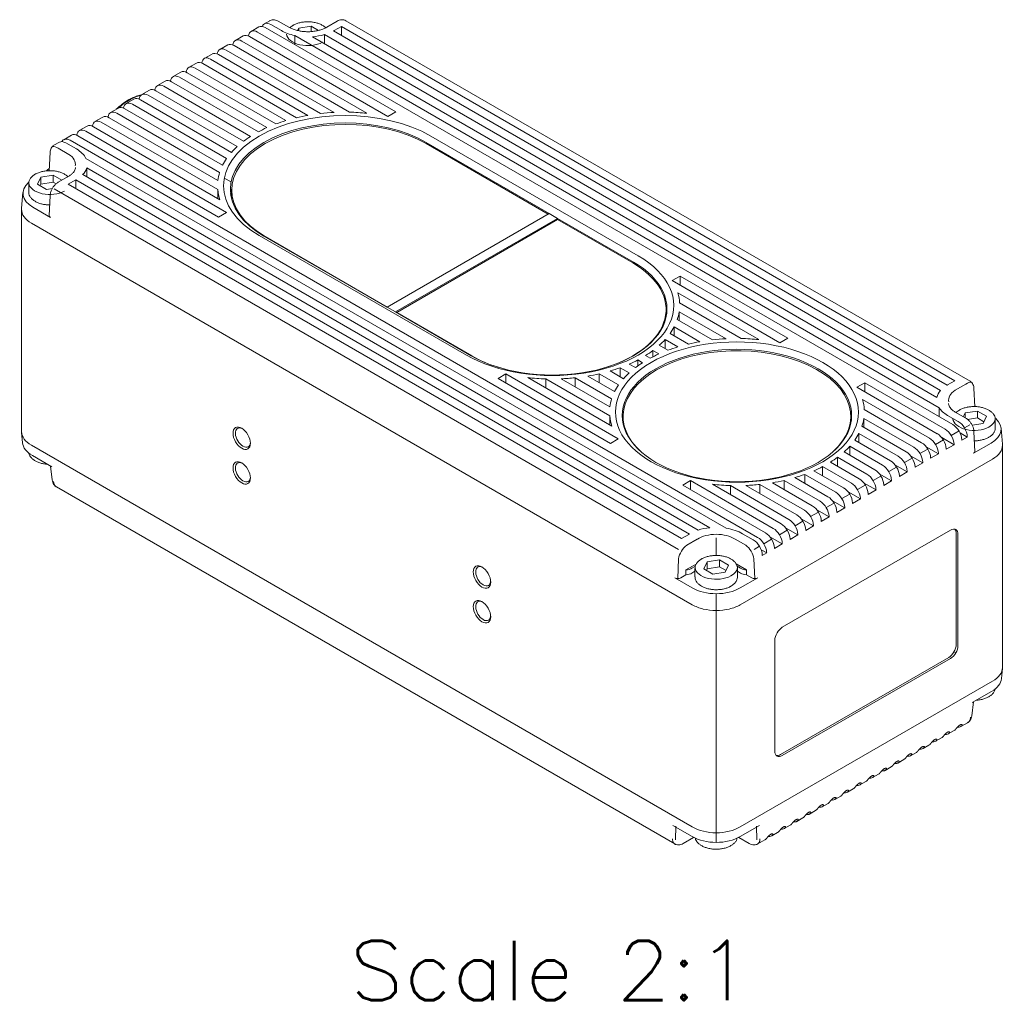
# Model space of a CAD drawing. Header units: millimetres. Extents: x 0 to 420, y 0 to 297.
# Tile 41 of 44: x 303 to 361, y 197 to 255. Entities that reach past the tile are written whole.
import ezdxf

# ---------------------------------------------------------------- set-up
doc = ezdxf.new("R2010")
doc.units = ezdxf.units.MM
doc.layers.add('1', color=7, linetype='Continuous', true_color=0xffffff)
doc.layers.add('171', color=7, linetype='Continuous', true_color=0xffffff)
doc.styles.add('chinesef_fs', font='simplex.shx', dxfattribs={"bigfont": 'gbcbig.shx'})

msp = doc.modelspace()

# ---------------------------------------------------------------- linework, layer by layer
at = {"layer": '1', "color": 250, "linetype": 'Continuous', "lineweight": 18}
for p, q in [((317.373, 254.756), (317.055, 254.572)), ((317.43, 254.535), (318.057, 254.173)), ((318.5, 254.369), (317.873, 254.731)), ((319.806, 254.428), (319.082, 254.316)), ((319.806, 254.428), (319.806, 254.116)), ((320.235, 254.181), (319.806, 254.428)), ((321.351, 254.731), (320.725, 254.369)), ((358.595, 233.541), (321.851, 254.756)), ((315.816, 253.857), (315.357, 253.591)), ((316.735, 254.387), (316.276, 254.122)), ((316.651, 254.085), (324.791, 249.385)), ((357.582, 230.984), (317.11, 254.35)), ((318.841, 253.351), (318.841, 253.882)), ((318.841, 253.882), (356.771, 231.983)), ((319.082, 254.316), (319.016, 254.175)), ((319.082, 254.316), (319.082, 254.162)), ((320.59, 253.403), (320.59, 253.934)), ((320.59, 253.934), (356.861, 232.993)), ((321.13, 254.152), (357.239, 233.305)), ((321.168, 254.173), (321.59, 254.417)), ((321.59, 253.887), (321.59, 254.417)), ((321.59, 254.417), (357.698, 233.57)), ((314.897, 253.326), (314.437, 253.061)), ((315.272, 253.289), (322.058, 249.371)), ((315.732, 253.554), (323.083, 249.31)), ((316.191, 253.82), (324.331, 249.12)), ((356.648, 232.585), (319.883, 253.811)), ((313.978, 252.795), (313.518, 252.53)), ((314.353, 252.758), (320.357, 249.292)), ((314.812, 253.024), (321.162, 249.357)), ((313.058, 252.265), (312.599, 251.999)), ((313.433, 252.227), (318.944, 249.046)), ((313.893, 252.493), (319.621, 249.186)), ((312.139, 251.734), (311.68, 251.469)), ((312.514, 251.697), (317.737, 248.681)), ((312.974, 251.962), (318.318, 248.877)), ((311.22, 251.203), (310.76, 250.938)), ((311.595, 251.166), (316.703, 248.217)), ((312.055, 251.431), (317.199, 248.461)), ((310.301, 250.672), (309.841, 250.407)), ((310.216, 250.37), (315.453, 247.346)), ((310.676, 250.635), (315.829, 247.66)), ((311.135, 250.901), (316.246, 247.95)), ((309.382, 250.142), (308.922, 249.876)), ((309.297, 249.839), (314.834, 246.642)), ((309.757, 250.105), (315.12, 247.008)), ((308.462, 249.611), (308.003, 249.346)), ((308.378, 249.308), (314.425, 245.817)), ((308.837, 249.574), (314.6, 246.247)), ((324.791, 249.385), (324.331, 249.12)), ((307.543, 249.08), (307.083, 248.815)), ((307.458, 248.778), (314.314, 244.82)), ((307.918, 249.043), (314.322, 245.346)), ((306.624, 248.55), (306.164, 248.284)), ((306.539, 248.247), (314.819, 243.467)), ((306.999, 248.512), (314.443, 244.215)), ((304.989, 247.606), (304.671, 247.422)), ((305.705, 248.019), (305.245, 247.753)), ((305.99, 247.207), (305.364, 247.568)), ((305.62, 247.716), (346.092, 224.35)), ((314.359, 243.201), (306.08, 247.982)), ((333.825, 243.41), (326.577, 247.595)), ((333.761, 243.373), (326.577, 247.521)), ((339.058, 240.92), (326.86, 247.962)), ((304.443, 247.009), (304.391, 245.907)), ((344.237, 224.89), (306.556, 246.645)), ((304.323, 245.924), (304.394, 245.965)), ((304.775, 245.908), (304.8, 245.894)), ((306.601, 245.558), (306.601, 246.088)), ((306.601, 246.088), (343.272, 224.916)), ((303.184, 245.166), (303.184, 244.676)), ((303.71, 245.135), (303.904, 245.553)), ((303.904, 245.553), (304.629, 245.666)), ((303.904, 245.553), (303.904, 245.145)), ((304.629, 245.257), (303.904, 245.145)), ((304.629, 245.666), (304.629, 245.257)), ((304.629, 245.666), (305.139, 245.371)), ((304.803, 245.157), (304.629, 245.257)), ((305.547, 245.607), (304.921, 245.245)), ((305.504, 245.13), (305.963, 245.395)), ((305.963, 244.864), (305.963, 245.395)), ((305.963, 245.395), (342.071, 224.548)), ((342.592, 224.778), (306.362, 245.696)), ((302.849, 244.654), (302.764, 243.716)), ((304.24, 244.829), (303.71, 245.135)), ((303.904, 245.145), (303.859, 245.049)), ((304.578, 244.881), (304.24, 244.829)), ((305.504, 245.13), (341.612, 224.283)), ((314.314, 244.289), (314.314, 244.82)), ((315.14, 244.786), (315.14, 244.337)), ((304.443, 244.449), (304.391, 243.288)), ((302.763, 243.655), (302.763, 230.573)), ((304.465, 243.183), (303.432, 243.779)), ((314.819, 243.467), (314.359, 243.201)), ((303.347, 242.839), (342.24, 220.385)), ((333.825, 243.41), (324.279, 237.899)), ((324.774, 237.613), (334.32, 243.124)), ((334.32, 243.051), (324.845, 237.58)), ((334.32, 243.124), (333.825, 243.41)), ((338.775, 240.552), (334.32, 243.124)), ((334.32, 243.051), (334.32, 243.124)), ((338.739, 240.499), (334.32, 243.051)), ((316.748, 242.124), (328.946, 235.082)), ((317.031, 242.083), (324.279, 237.899)), ((317.102, 242.051), (324.286, 237.903)), ((341.063, 239.46), (341.523, 239.725)), ((341.063, 239.46), (347.4, 235.801)), ((341.523, 239.194), (341.523, 239.725)), ((341.523, 239.725), (347.86, 236.066)), ((341.392, 238.739), (346.153, 235.991)), ((324.279, 237.899), (324.774, 237.613)), ((340.702, 237.323), (340.702, 237.764)), ((341.474, 237.1), (341.474, 237.63)), ((341.474, 237.63), (344.232, 236.038)), ((341.497, 238.148), (345.128, 236.052)), ((324.774, 237.613), (329.229, 235.041)), ((324.845, 237.58), (324.845, 237.572)), ((324.845, 237.58), (329.264, 235.029)), ((341.361, 237.165), (343.426, 235.973)), ((341.177, 236.21), (341.177, 236.74)), ((341.177, 236.74), (342.69, 235.867)), ((340.642, 235.457), (340.642, 235.988)), ((340.642, 235.988), (341.387, 235.558)), ((340.935, 236.349), (342.013, 235.727)), ((347.86, 236.066), (347.4, 235.801)), ((339.922, 234.976), (339.922, 235.342)), ((339.922, 235.342), (340.269, 235.142)), ((340.303, 235.653), (340.806, 235.362)), ((339.037, 234.443), (339.037, 234.792)), ((339.037, 234.792), (339.315, 234.631)), ((339.499, 235.055), (339.772, 234.898)), ((337.404, 234.142), (338.19, 233.689)), ((337.991, 233.803), (337.991, 234.334)), ((337.991, 234.334), (338.522, 234.027)), ((338.535, 234.551), (338.898, 234.341)), ((330.812, 233.702), (331.272, 233.968)), ((337.429, 229.882), (330.812, 233.702)), ((331.272, 233.437), (331.272, 233.968)), ((331.272, 233.968), (337.888, 230.148)), ((332.567, 233.751), (337.512, 230.896)), ((333.615, 233.146), (333.615, 233.676)), ((333.615, 233.676), (337.384, 231.5)), ((334.526, 233.681), (337.392, 232.026)), ((335.342, 233.21), (335.342, 233.74)), ((335.342, 233.74), (337.494, 232.498)), ((336.087, 233.841), (337.669, 232.928)), ((336.771, 233.446), (336.771, 233.977)), ((336.771, 233.977), (337.904, 233.323)), ((357.698, 233.57), (357.276, 233.326)), ((351.935, 233.183), (352.395, 233.448)), ((351.935, 233.183), (356.663, 230.453)), ((352.395, 232.918), (352.395, 233.448)), ((352.395, 233.448), (357.123, 230.719)), ((358.874, 232.027), (358.823, 233.129)), ((352.264, 232.462), (356.203, 230.188)), ((352.369, 231.871), (355.744, 229.922)), ((356.771, 231.452), (356.771, 231.983)), ((358.468, 232.014), (358.49, 232.027)), ((358.872, 232.084), (358.943, 232.043)), ((337.384, 230.97), (337.384, 231.5)), ((338.174, 231.467), (338.174, 231.046)), ((351.574, 231.046), (351.574, 231.467)), ((352.346, 230.823), (352.346, 231.353)), ((352.346, 231.353), (355.284, 229.657)), ((357.276, 231.53), (357.902, 231.169)), ((358.345, 231.365), (357.719, 231.726)), ((358.301, 231.673), (358.198, 231.45)), ((359.026, 231.785), (358.301, 231.673)), ((358.301, 231.673), (358.301, 231.39)), ((358.451, 231.288), (359.026, 231.377)), ((359.026, 231.785), (359.026, 231.377)), ((359.556, 231.479), (359.026, 231.785)), ((359.026, 231.377), (359.406, 231.157)), ((359.362, 231.061), (359.556, 231.479)), ((360.081, 230.795), (360.081, 231.285)), ((352.233, 230.888), (354.825, 229.392)), ((358.711, 230.96), (359.362, 231.061)), ((360.502, 229.835), (360.417, 230.774)), ((302.766, 230.513), (302.82, 229.918)), ((337.888, 230.148), (337.429, 229.882)), ((352.049, 229.933), (352.049, 230.464)), ((352.049, 230.464), (354.365, 229.126)), ((357.654, 229.8), (356.928, 230.219)), ((358.433, 230.25), (358.005, 230.497)), ((358.112, 230.098), (358.113, 230.065)), ((358.113, 230.065), (358.433, 230.25)), ((358.433, 230.25), (358.432, 230.282)), ((358.874, 229.408), (358.823, 230.568)), ((303.349, 229.775), (342.24, 207.321)), ((351.514, 229.18), (351.514, 229.711)), ((351.514, 229.711), (353.446, 228.596)), ((351.807, 230.073), (353.905, 228.861)), ((356.735, 229.269), (356.008, 229.688)), ((357.193, 229.567), (357.194, 229.534)), ((357.194, 229.534), (357.654, 229.8)), ((357.654, 229.8), (357.652, 229.832)), ((359.834, 229.898), (358.801, 229.302)), ((360.503, 216.693), (360.503, 229.775)), ((303.402, 229.163), (304.538, 228.508)), ((345.067, 220.384), (359.917, 228.958)), ((350.794, 228.535), (350.794, 229.065)), ((350.794, 229.065), (352.527, 228.065)), ((351.175, 229.376), (352.986, 228.33)), ((355.815, 228.738), (355.089, 229.157)), ((356.273, 229.036), (356.275, 229.003)), ((356.275, 229.003), (356.735, 229.269)), ((356.733, 229.302), (356.735, 229.269)), ((304.472, 228.546), (304.569, 227.727)), ((349.909, 227.984), (349.909, 228.515)), ((349.909, 228.515), (351.607, 227.534)), ((350.371, 228.779), (352.067, 227.8)), ((354.896, 228.207), (354.17, 228.627)), ((355.354, 228.506), (355.356, 228.473)), ((355.356, 228.473), (355.815, 228.738)), ((355.814, 228.771), (355.815, 228.738)), ((348.276, 227.865), (350.228, 226.738)), ((348.863, 227.527), (348.863, 228.057)), ((348.863, 228.057), (350.688, 227.003)), ((349.406, 228.274), (351.148, 227.269)), ((353.977, 227.677), (353.251, 228.096)), ((354.435, 227.975), (354.436, 227.942)), ((354.436, 227.942), (354.896, 228.207)), ((354.895, 228.24), (354.896, 228.207)), ((304.816, 227.321), (341.214, 206.306)), ((341.684, 227.426), (342.143, 227.691)), ((346.551, 224.615), (341.684, 227.426)), ((342.143, 227.16), (342.143, 227.691)), ((342.143, 227.691), (347.011, 224.881)), ((343.439, 227.474), (347.471, 225.146)), ((344.486, 226.869), (344.486, 227.4)), ((344.486, 227.4), (347.93, 225.411)), ((345.397, 227.404), (348.39, 225.677)), ((346.214, 226.933), (346.214, 227.464)), ((346.214, 227.464), (348.85, 225.942)), ((346.958, 227.565), (349.309, 226.207)), ((347.643, 227.169), (347.643, 227.7)), ((347.643, 227.7), (349.769, 226.473)), ((353.058, 227.146), (352.331, 227.565)), ((353.516, 227.444), (353.517, 227.411)), ((353.517, 227.411), (353.977, 227.677)), ((353.975, 227.71), (353.977, 227.677)), ((352.138, 226.615), (351.412, 227.034)), ((351.679, 226.35), (352.138, 226.615)), ((352.137, 226.648), (352.138, 226.615)), ((352.596, 226.913), (352.598, 226.881)), ((352.598, 226.881), (353.058, 227.146)), ((353.056, 227.179), (353.058, 227.146)), ((351.219, 226.084), (350.493, 226.504)), ((350.759, 225.819), (351.219, 226.084)), ((351.218, 226.117), (351.219, 226.084)), ((351.677, 226.383), (351.679, 226.35)), ((350.3, 225.554), (349.574, 225.973)), ((349.84, 225.288), (350.3, 225.554)), ((350.298, 225.587), (350.3, 225.554)), ((350.758, 225.852), (350.759, 225.819)), ((348.461, 224.492), (347.735, 224.912)), ((349.381, 225.023), (348.654, 225.442)), ((348.921, 224.758), (349.381, 225.023)), ((349.379, 225.056), (349.381, 225.023)), ((349.839, 225.321), (349.84, 225.288)), ((342.071, 224.548), (341.612, 224.283)), ((345.836, 224.202), (345.209, 224.564)), ((347.542, 223.962), (346.816, 224.381)), ((357.442, 224.774), (347.543, 219.058)), ((348.002, 224.227), (348.461, 224.492)), ((348.46, 224.525), (348.461, 224.492)), ((348.92, 224.791), (348.921, 224.758)), ((357.778, 218.048), (357.778, 224.58)), ((357.884, 217.986), (357.884, 224.518)), ((347.083, 223.696), (347.081, 223.729)), ((347.083, 223.696), (347.542, 223.962)), ((347.541, 223.994), (347.542, 223.962)), ((348, 224.26), (348.002, 224.227)), ((346.623, 223.431), (346.3, 223.617)), ((346.367, 223.283), (346.365, 223.316)), ((346.367, 223.283), (346.623, 223.431)), ((346.621, 223.464), (346.623, 223.431)), ((341.873, 222.433), (342.479, 222.783)), ((342.227, 222.535), (342.424, 222.649)), ((343.123, 222.91), (342.929, 222.492)), ((343.848, 223.022), (343.123, 222.91)), ((343.123, 222.91), (343.123, 222.502)), ((343.123, 222.502), (343.848, 222.614)), ((343.848, 223.022), (343.848, 222.614)), ((344.378, 222.716), (343.848, 223.022)), ((343.848, 222.614), (344.229, 222.394)), ((344.184, 222.298), (344.378, 222.716)), ((344.824, 222.786), (345.434, 222.433)), ((344.881, 222.65), (345.081, 222.535)), ((341.873, 222.148), (341.563, 221.968)), ((341.873, 222.433), (341.873, 222.148)), ((342.404, 222.352), (342.227, 222.25)), ((342.404, 222.522), (342.404, 222.032)), ((342.929, 222.492), (343.46, 222.186)), ((343.079, 222.406), (343.123, 222.502)), ((343.46, 222.186), (344.184, 222.298)), ((344.904, 222.032), (344.904, 222.522)), ((345.081, 222.25), (344.904, 222.352)), ((345.434, 222.148), (345.434, 222.433)), ((345.745, 221.968), (345.434, 222.148)), ((342.241, 221.372), (341.209, 221.968)), ((346.099, 221.968), (345.066, 221.372)), ((347.101, 218.293), (347.101, 211.761)), ((347.437, 211.567), (357.336, 217.282)), ((347.543, 211.506), (357.442, 217.221)), ((360.446, 216.038), (360.5, 216.633)), ((345.068, 207.321), (359.917, 215.894)), ((359.919, 215.895), (359.917, 215.894)), ((358.728, 214.627), (359.864, 215.283)), ((358.697, 213.847), (358.794, 214.666)), ((358.054, 213.212), (358.45, 213.44)), ((357.312, 212.783), (357.661, 212.985)), ((355.827, 211.926), (356.176, 212.128)), ((356.569, 212.355), (356.919, 212.556)), ((355.085, 211.497), (355.434, 211.699)), ((354.342, 211.069), (354.691, 211.27)), ((352.857, 210.211), (353.207, 210.413)), ((353.6, 210.64), (353.949, 210.842)), ((352.115, 209.783), (352.464, 209.984)), ((351.372, 209.354), (351.722, 209.556)), ((349.887, 208.497), (350.237, 208.698)), ((350.63, 208.925), (350.979, 209.127)), ((349.145, 208.068), (349.494, 208.27)), ((348.402, 207.639), (348.752, 207.841)), ((341.106, 207.395), (342.241, 206.74)), ((342.241, 207.32), (342.24, 207.321)), ((345.066, 206.74), (346.202, 207.395)), ((346.917, 206.782), (347.267, 206.984)), ((347.66, 207.211), (348.009, 207.412)), ((341.705, 206.336), (342.325, 206.694)), ((344.982, 206.694), (345.602, 206.336)), ((346.093, 206.306), (346.524, 206.555))]:
    msp.add_line(p, q, dxfattribs=at)
at = {"layer": '1', "color": 250, "linetype": 'Continuous', "lineweight": 13}
for p, q in [((304.921, 247.253), (305.547, 246.891)), ((315.095, 245.268), (314.698, 245.497)), ((304.684, 244.86), (341.429, 223.646)), ((334.745, 233.923), (334.789, 233.898)), ((357.719, 233.011), (358.345, 233.372)), ((358.263, 230.796), (358.582, 230.98)), ((357.484, 230.346), (357.944, 230.611)), ((355.645, 229.285), (356.105, 229.55)), ((356.565, 229.815), (357.024, 230.081)), ((354.726, 228.754), (355.186, 229.019)), ((353.807, 228.223), (354.267, 228.488)), ((352.888, 227.692), (353.347, 227.958)), ((351.968, 227.162), (352.428, 227.427)), ((351.049, 226.631), (351.509, 226.896)), ((350.13, 226.1), (350.59, 226.366)), ((349.211, 225.569), (349.67, 225.835)), ((348.292, 225.039), (348.751, 225.304)), ((343.654, 224.327), (343.654, 223.286)), ((347.372, 224.508), (347.832, 224.773)), ((341.915, 223.886), (342.541, 224.248)), ((344.766, 224.248), (345.393, 223.886)), ((346.197, 223.829), (345.879, 223.646)), ((346.453, 223.977), (346.913, 224.243)), ((341.388, 221.926), (341.44, 223.087)), ((345.868, 223.087), (345.919, 221.926)), ((343.654, 220.047), (343.654, 221.034)), ((343.654, 220.047), (343.654, 206.965)), ((357.755, 217.551), (357.649, 217.612)), ((341.258, 206.555), (341.284, 207.353)), ((343.654, 206.965), (343.654, 206.402)), ((346.023, 207.353), (346.049, 206.555))]:
    msp.add_line(p, q, dxfattribs=at)
at = {"layer": '1', "color": 250, "linetype": 'Continuous', "lineweight": 18}
for centre, major_axis, ratio, start_param, end_param in [((317.11, 253.738), (-0.375, 0.65), 0.57735, 5.497787, 6.283176), ((317.43, 253.923), (0.375, -0.65), 0.57735, 2.356194, 3.582048), ((316.191, 253.207), (-0.375, 0.65), 0.57735, 5.497787, 6.283176), ((316.651, 253.473), (0.375, -0.65), 0.57735, 2.356194, 3.801223), ((319.612, 255.072), (-2.2, 0), 0.57735, 0.785398, 1.212655), ((319.612, 255.072), (-2.2, 0), 0.57735, 1.694251, 2.031313), ((319.612, 255.072), (-2.2, 0), 0.57735, 2.33245, 2.356194), ((315.272, 252.677), (-0.375, 0.65), 0.57735, 5.497787, 6.283176), ((315.732, 252.942), (0.375, -0.65), 0.57735, 2.356194, 3.801223), ((314.353, 252.146), (-0.375, 0.65), 0.57735, 5.497787, 6.283176), ((314.812, 252.411), (0.375, -0.65), 0.57735, 2.356194, 3.801223), ((312.974, 251.35), (0.375, -0.65), 0.57735, 2.356194, 3.801223), ((313.433, 251.615), (-0.375, 0.65), 0.57735, 5.497787, 6.283176), ((313.893, 251.88), (0.375, -0.65), 0.57735, 2.356194, 3.801223), ((312.055, 250.819), (0.375, -0.65), 0.57735, 2.356194, 3.801223), ((312.514, 251.084), (-0.375, 0.65), 0.57735, 5.497787, 6.283176), ((311.135, 250.288), (0.375, -0.65), 0.57735, 2.356194, 3.801223), ((311.595, 250.554), (-0.375, 0.65), 0.57735, 5.497787, 6.283176), ((310.216, 249.758), (0.375, -0.65), 0.57735, 2.356194, 3.801223), ((310.676, 250.023), (-0.375, 0.65), 0.57735, 5.497787, 6.283176), ((309.062, 247.399), (1.648, 2.854), 0.57735, 0.785398, 1.100883), ((309.297, 249.227), (0.375, -0.65), 0.57735, 2.356194, 3.801223), ((309.062, 247.399), (1.648, 2.854), 0.57735, 0.768267, 0.785398), ((309.757, 249.492), (-0.375, 0.65), 0.57735, 5.497787, 6.283176), ((308.378, 248.696), (0.375, -0.65), 0.57735, 2.356194, 3.801223), ((308.837, 248.961), (-0.375, 0.65), 0.57735, 5.497787, 6.283176), ((321.804, 245.043), (-7.15, 0), 0.57735, 3.926991, 7.068583), ((321.804, 245.043), (-7.5, 0), 0.57735, 4.798072, 4.906617), ((321.804, 245.043), (-7.5, 0), 0.57735, 4.54102, 4.678489), ((307.458, 248.165), (0.375, -0.65), 0.57735, 2.356194, 3.801223), ((307.918, 248.431), (-0.375, 0.65), 0.57735, 5.497787, 6.283176), ((321.804, 244.839), (-6.75, 0), 0.57735, 3.926991, 7.068583), ((321.84, 244.786), (-6.7, 0), 0.57735, 3.926991, 7.068583), ((321.804, 245.043), (-7.5, 0), 0.57735, 5.195889, 5.28553), ((321.804, 245.043), (-7.5, 0), 0.57735, 5.007741, 5.103663), ((306.08, 247.369), (-0.375, 0.65), 0.57735, 5.497787, 6.283176), ((306.539, 247.635), (0.375, -0.65), 0.57735, 2.356194, 3.801223), ((306.999, 247.9), (-0.375, 0.65), 0.57735, 5.497787, 6.283176), ((321.804, 245.043), (-7.5, 0), 0.57735, 5.373467, 5.460445), ((305.364, 246.956), (-0.375, 0.65), 0.57735, 5.497787, 6.283176), ((305.62, 247.104), (0.375, -0.65), 0.57735, 2.356194, 3.490111), ((321.804, 245.043), (-7.5, 0), 0.57735, 5.547141, 5.63421), ((304.434, 246.309), (-2.2, 0), 0.57735, 3.40977, 3.926991), ((321.804, 245.043), (-7.5, 0), 0.57735, 5.722336, 5.812279), ((321.804, 245.043), (-7.5, 0), 0.57735, 5.904944, 6.001484), ((304.48, 244.757), (-0.825, -1.429), 0.57735, 3.997136, 4.152154), ((304.434, 246.309), (-2.2, 0), 0.57735, 2.638205, 2.967262), ((321.804, 245.043), (-7.5, 0), 0.57735, 6.103482, 6.213294), ((304.852, 244.594), (2.005, 0), 0.575771, 2.562882, 3.925621), ((321.804, 245.043), (-7.5, 0), 0.57735, 0.051646, 0.192515), ((321.804, 244.267), (-6.75, 0), 0.57735, 6.121491, 6.20975), ((321.84, 244.337), (-6.7, 0), 0.57735, 0, 0.033281), ((304.642, 243.285), (0.25, 0), 0.577349, 3.115386, 3.925619), ((334.002, 238.001), (-7.15, 0), 0.57735, 0.785398, 3.926991), ((334.002, 237.797), (-6.75, 0), 0.57735, 0.785398, 3.926991), ((334.002, 237.764), (-6.7, 0), 0.57735, 2.059167, 3.926991), ((334.002, 238.001), (-7.5, 0), 0.57735, 3.175492, 3.312962), ((334.002, 237.225), (-6.75, 0), 0.57735, 3.214978, 3.263378), ((334.002, 238.001), (-7.5, 0), 0.57735, 2.947365, 3.05591), ((334.002, 238.001), (-7.5, 0), 0.57735, 2.750319, 2.846241), ((344.874, 231.724), (-7.15, 0), 0.57735, 2.356194, 5.497787), ((334.002, 238.001), (-7.5, 0), 0.57735, 2.568451, 2.658093), ((344.874, 231.724), (-7.5, 0), 0.57735, 4.798072, 4.906617), ((344.874, 231.724), (-7.5, 0), 0.57735, 4.54102, 4.678489), ((334.002, 238.001), (-7.5, 0), 0.57735, 2.393537, 2.480514), ((344.874, 231.52), (-6.75, 0), 0.57735, 2.356194, 5.497787), ((344.874, 231.467), (-6.7, 0), 0.57735, 2.572228, 5.497787), ((344.874, 231.724), (-7.5, 0), 0.57735, 5.195889, 5.28553), ((344.874, 231.724), (-7.5, 0), 0.57735, 5.007741, 5.103663), ((334.002, 237.764), (-6.7, 0), 0.57735, 0.785398, 1.082181), ((334.002, 238.001), (-7.5, 0), 0.57735, 2.219772, 2.306841), ((344.874, 231.724), (-7.5, 0), 0.57735, 5.373467, 5.460445), ((344.874, 231.724), (-7.15, 0), 0.57735, 5.497787, 8.63938), ((334.002, 238.001), (-7.5, 0), 0.57735, 2.041703, 2.131646), ((344.874, 231.52), (-6.75, 0), 0.57735, 5.497787, 8.63938), ((344.874, 231.467), (-6.7, 0), 0.57735, 5.497787, 6.852599), ((344.874, 231.724), (-7.5, 0), 0.57735, 5.547141, 5.63421), ((334.002, 238.001), (-7.5, 0), 0.57735, 1.378281, 1.519151), ((334.002, 238.001), (-7.5, 0), 0.57735, 1.640688, 1.7505), ((334.002, 238.001), (-7.5, 0), 0.57735, 1.852498, 1.949038), ((344.874, 231.724), (-7.5, 0), 0.57735, 5.722336, 5.812279), ((344.874, 231.724), (-7.5, 0), 0.57735, 5.904944, 6.001484), ((358.831, 232.428), (-2.2, 0), 0.57735, 5.822669, 6.159731), ((358.831, 232.428), (-2.2, 0), 0.57735, 5.497787, 5.521532), ((344.874, 231.724), (-7.5, 0), 0.57735, 6.103482, 6.213294), ((344.874, 231.724), (-7.5, 0), 0.57735, 3.175492, 3.312962), ((358.831, 232.428), (-2.2, 0), 0.57735, 0.358141, 0.785398), ((344.874, 231.724), (-7.5, 0), 0.57735, 0.051646, 0.192515), ((344.874, 230.948), (-6.75, 0), 0.57735, 6.161399, 6.2098), ((344.874, 230.948), (-6.75, 0), 0.57735, 3.215027, 3.263427), ((344.874, 231.724), (-7.5, 0), 0.57735, 2.947365, 3.05591), ((358.414, 230.714), (2.005, 0), 0.575771, 5.499157, 6.852341), ((315.794, 230.224), (0.312, -0.541), 0.57735, 2.433261, 5.497786), ((357.123, 230.106), (0.375, -0.65), 0.57735, 0.837758, 2.356194), ((357.582, 230.372), (-0.375, 0.65), 0.57735, 3.979351, 5.497787), ((357.902, 230.556), (0.375, -0.65), 0.57735, 0.837758, 2.356194), ((304.763, 230.634), (1.999, 0.091), 0.576561, 3.115484, 3.899512), ((344.874, 231.724), (-7.5, 0), 0.57735, 2.750319, 2.846241), ((356.203, 229.575), (0.375, -0.65), 0.57735, 0.837758, 2.356194), ((356.663, 229.841), (-0.375, 0.65), 0.57735, 3.979351, 5.497787), ((304.822, 229.979), (2.005, 0), 0.575771, 3.193804, 3.925621), ((304.763, 230.591), (-2, 0), 0.57735, 0.784028, 0.785398), ((315.794, 230.224), (0.312, -0.541), 0.57735, 5.497788, 6.283185), ((315.794, 230.224), (0.312, -0.541), 0.57735, 0, 0.70833), ((344.874, 231.724), (-7.5, 0), 0.57735, 2.568451, 2.658093), ((355.284, 229.045), (0.375, -0.65), 0.57735, 0.837758, 2.356194), ((355.744, 229.31), (-0.375, 0.65), 0.57735, 3.979351, 5.497787), ((344.874, 231.724), (-7.5, 0), 0.57735, 2.393537, 2.480514), ((354.365, 228.514), (0.375, -0.65), 0.57735, 0.837758, 2.356194), ((354.825, 228.779), (-0.375, 0.65), 0.57735, 3.979351, 5.497787), ((358.624, 229.404), (-0.25, 0), 0.577349, 2.357566, 3.1678), ((358.503, 229.775), (-2, 0), 0.57735, 2.356194, 2.357565), ((315.794, 228.182), (0.312, -0.541), 0.57735, 2.433261, 5.497786), ((344.874, 231.724), (-7.5, 0), 0.57735, 2.219772, 2.306841), ((353.446, 227.983), (0.375, -0.65), 0.57735, 0.837758, 2.356194), ((353.905, 228.249), (-0.375, 0.65), 0.57735, 3.979351, 5.497787), ((315.794, 228.182), (0.312, -0.541), 0.57735, 0, 0.70833), ((344.874, 231.724), (-7.5, 0), 0.57735, 2.041703, 2.131646), ((352.067, 227.187), (-0.375, 0.65), 0.57735, 3.979351, 5.497787), ((352.527, 227.453), (0.375, -0.65), 0.57735, 0.837758, 2.356194), ((352.986, 227.718), (-0.375, 0.65), 0.57735, 3.979351, 5.497787), ((315.794, 228.182), (0.312, -0.541), 0.57735, 5.497788, 6.283185), ((344.874, 231.724), (-7.5, 0), 0.57735, 1.378281, 1.519151), ((344.874, 231.724), (-7.5, 0), 0.57735, 1.640688, 1.7505), ((344.874, 231.724), (-7.5, 0), 0.57735, 1.852498, 1.949038), ((351.148, 226.656), (-0.375, 0.65), 0.57735, 3.979351, 5.497787), ((351.607, 226.922), (0.375, -0.65), 0.57735, 0.837758, 2.356194), ((350.228, 226.126), (-0.375, 0.65), 0.57735, 3.979351, 5.497787), ((350.688, 226.391), (0.375, -0.65), 0.57735, 0.837758, 2.356194), ((349.309, 225.595), (-0.375, 0.65), 0.57735, 3.979351, 5.497787), ((349.769, 225.86), (0.375, -0.65), 0.57735, 0.837758, 2.356194), ((348.39, 225.064), (-0.375, 0.65), 0.57735, 3.979351, 5.497787), ((348.85, 225.33), (0.375, -0.65), 0.57735, 0.837758, 2.356194), ((343.654, 223.665), (-2.2, 0), 0.57735, 4.886719, 5.215776), ((343.654, 223.665), (-2.2, 0), 0.57735, 3.926991, 4.444211), ((347.011, 224.268), (0.375, -0.65), 0.57735, 0.837758, 2.356194), ((347.471, 224.534), (-0.375, 0.65), 0.57735, 3.979351, 5.497787), ((347.93, 224.799), (0.375, -0.65), 0.57735, 0.837758, 2.356194), ((346.092, 223.737), (0.375, -0.65), 0.57735, 0.837758, 2.356194), ((346.551, 224.003), (-0.375, 0.65), 0.57735, 3.979351, 5.497787), ((357.442, 224.263), (0.312, 0.541), 0.57735, 5.497787, 7.068583), ((357.336, 224.325), (0.312, 0.541), 0.57735, 5.497787, 6.112657), ((345.836, 223.59), (-0.375, 0.65), 0.57735, 3.979351, 5.497787), ((329.936, 222.059), (0.312, -0.541), 0.57735, 2.433261, 5.497786), ((341.785, 222.791), (-0.625, 0), 0.57735, 1.712693, 2.356194), ((341.785, 222.505), (0.625, 0), 0.57735, 4.854286, 5.497787), ((345.522, 222.791), (-0.625, 0), 0.57735, 0.785398, 1.428899), ((345.522, 222.505), (0.625, 0), 0.57735, 3.926991, 4.570492), ((329.936, 222.059), (0.312, -0.541), 0.57735, 5.497788, 6.283185), ((329.936, 222.059), (0.312, -0.541), 0.57735, 0, 0.70833), ((341.386, 222.07), (0.25, 0), 0.577349, 3.925619, 5.496416), ((345.922, 222.07), (-0.25, 0), 0.577349, 0.78677, 2.357566), ((343.654, 222.192), (2, 0), 0.578934, 3.92836, 5.496418), ((329.936, 220.018), (0.312, -0.541), 0.57735, 2.433261, 5.497786), ((343.654, 221.201), (-2, 0), 0.57735, 0.785398, 0.786769), ((329.936, 220.018), (0.312, -0.541), 0.57735, 0, 0.70833), ((329.936, 220.018), (0.312, -0.541), 0.57735, 5.497788, 6.283185), ((347.543, 218.548), (0.312, 0.541), 0.57735, 0.785398, 2.356194), ((357.336, 217.793), (0.312, 0.541), 0.57735, 3.926991, 5.497787), ((357.442, 217.731), (0.312, 0.541), 0.57735, 3.926991, 5.497787), ((358.503, 216.753), (-1.999, 0.091), 0.576561, 2.383673, 3.167701), ((358.444, 216.098), (2.005, 0), 0.575771, 5.499157, 6.230974), ((356.924, 213.425), (-0.394, 0.638), 0.556861, 2.71416, 3.283115), ((357.299, 213.642), (-0.355, 0.661), 0.597134, 3.160297, 3.318106), ((357.666, 213.854), (-0.394, 0.638), 0.556861, 2.71416, 3.283115), ((355.814, 212.785), (-0.355, 0.661), 0.597134, 3.160297, 3.318106), ((356.181, 212.997), (-0.394, 0.638), 0.556861, 2.71416, 3.283115), ((356.557, 213.213), (-0.355, 0.661), 0.597134, 3.160297, 3.318106), ((347.543, 212.016), (0.312, 0.541), 0.57735, 2.356194, 3.926991), ((347.437, 212.077), (0.312, 0.541), 0.57735, 3.312121, 3.926991), ((354.696, 212.139), (-0.394, 0.638), 0.556861, 2.71416, 3.283115), ((355.072, 212.356), (-0.355, 0.661), 0.597134, 3.160297, 3.318106), ((355.439, 212.568), (-0.394, 0.638), 0.556861, 2.71416, 3.283115), ((353.954, 211.711), (-0.394, 0.638), 0.556861, 2.71416, 3.283115), ((354.33, 211.927), (-0.355, 0.661), 0.597134, 3.160297, 3.318106), ((352.845, 211.07), (-0.355, 0.661), 0.597134, 3.160297, 3.318106), ((353.212, 211.282), (-0.394, 0.638), 0.556861, 2.71416, 3.283115), ((353.587, 211.499), (-0.355, 0.661), 0.597134, 3.160297, 3.318106), ((351.727, 210.425), (-0.394, 0.638), 0.556861, 2.71416, 3.283115), ((352.102, 210.641), (-0.355, 0.661), 0.597134, 3.160297, 3.318106), ((352.469, 210.853), (-0.394, 0.638), 0.556861, 2.71416, 3.283115), ((350.984, 209.996), (-0.394, 0.638), 0.556861, 2.71416, 3.283115), ((351.36, 210.213), (-0.355, 0.661), 0.597134, 3.160297, 3.318106), ((349.875, 209.355), (-0.355, 0.661), 0.597134, 3.160297, 3.318106), ((350.242, 209.567), (-0.394, 0.638), 0.556861, 2.71416, 3.283115), ((350.617, 209.784), (-0.355, 0.661), 0.597134, 3.160297, 3.318106), ((348.757, 208.71), (-0.394, 0.638), 0.556861, 2.71416, 3.283115), ((349.132, 208.927), (-0.355, 0.661), 0.597134, 3.160297, 3.318106), ((349.499, 209.139), (-0.394, 0.638), 0.556861, 2.71416, 3.283115), ((348.014, 208.281), (-0.394, 0.638), 0.556861, 2.71416, 3.283115), ((348.39, 208.498), (-0.355, 0.661), 0.597134, 3.160297, 3.318106), ((343.654, 208.18), (2, 0), 0.607566, 3.928361, 5.496417), ((343.654, 208.137), (-2, 0), 0.57735, 2.354824, 2.356194), ((346.905, 207.641), (-0.355, 0.661), 0.597134, 3.160297, 3.318106), ((347.272, 207.853), (-0.394, 0.638), 0.556861, 2.71416, 3.283115), ((347.647, 208.069), (-0.355, 0.661), 0.597134, 3.160297, 3.318106), ((343.654, 207.559), (2, 0), 0.578934, 3.92836, 5.496418), ((346.162, 207.212), (-0.355, 0.661), 0.597134, 3.160297, 3.318106), ((346.529, 207.424), (-0.394, 0.638), 0.556861, 2.71416, 3.283115)]:
    msp.add_ellipse(centre, major_axis=major_axis, ratio=ratio, start_param=start_param, end_param=end_param, dxfattribs=at)
at = {"layer": '1', "color": 250, "linetype": 'Continuous', "lineweight": 13}
for centre, major_axis, start_param, end_param in [((319.612, 254.01), (-1.25, 0), 0.056559, 2.332897), ((309.112, 247.37), (1.663, 2.88), 0.785397, 1.057489), ((309.112, 247.37), (1.663, 2.88), 0.496665, 0.785397), ((304.869, 246.67), (0.375, -0.65), 2.912097, 2.934611), ((304.869, 246.67), (0.375, -0.65), 2.260687, 2.912097), ((304.434, 246.309), (1.5, 0), 6.165079, 7.019135), ((304.434, 245.247), (-1.25, 0), 0.056559, 2.332897), ((358.831, 232.428), (1.5, 0), 2.405643, 3.259699), ((358.397, 232.79), (0.375, 0.65), 0.207582, 0.880905), ((358.831, 231.367), (-1.25, 0), 0.056559, 2.332897), ((358.831, 231.367), (-1.25, 0), 2.332897, 3.08495), ((343.654, 223.665), (1.5, 0), 0.73595, 2.405643), ((341.967, 223.304), (0.375, 0.65), 0.880905, 2.215395), ((345.341, 223.304), (0.375, -0.65), 0.926197, 2.260687), ((343.654, 222.604), (-1.25, 0), 0.056559, 2.332897), ((343.654, 222.604), (-1.25, 0), 2.332897, 3.08495)]:
    msp.add_ellipse(centre, major_axis=major_axis, ratio=0.57735, start_param=start_param, end_param=end_param, dxfattribs=at)
at = {"layer": '1', "color": 250, "linetype": 'Continuous', "lineweight": 18}
for centre in [(315.723, 230.183), (315.723, 228.142), (329.865, 222.018), (329.865, 219.977)]:
    msp.add_ellipse(centre, major_axis=(-0.362, 0.628), ratio=0.57735, dxfattribs=at)
for points, knots in [([(317.873, 254.731), (317.845, 254.747), (317.773, 254.782), (317.654, 254.815), (317.521, 254.812), (317.425, 254.789), (317.383, 254.759), (317.376, 254.753)], [0, 0, 0, 0, 0.178618, 0.449457, 0.702694, 0.948205, 1, 1, 1, 1]), ([(318.749, 254.485), (318.719, 254.467), (318.649, 254.422), (318.587, 254.372), (318.554, 254.34)], [0, 0, 0, 0, 0.406381, 1, 1, 1, 1]), ([(320.67, 254.34), (320.659, 254.35), (320.605, 254.4), (320.492, 254.481), (320.312, 254.569), (320.106, 254.636), (319.884, 254.679), (319.652, 254.696), (319.419, 254.688), (319.193, 254.654), (318.981, 254.595), (318.837, 254.533), (318.764, 254.493), (318.749, 254.485)], [0, 0, 0, 0, 0.025868, 0.129647, 0.234942, 0.340456, 0.445753, 0.55086, 0.655921, 0.761094, 0.866528, 0.972414, 1, 1, 1, 1]), ([(321.851, 254.755), (321.851, 254.756), (321.816, 254.784), (321.726, 254.808), (321.596, 254.818), (321.468, 254.789), (321.389, 254.753), (321.351, 254.731)], [0, 0, 0, 0, 0.002602, 0.260342, 0.508234, 0.760597, 1, 1, 1, 1]), ([(320.725, 254.369), (320.696, 254.353), (320.607, 254.306), (320.441, 254.236), (320.218, 254.172), (319.977, 254.127), (319.725, 254.105), (319.469, 254.107), (319.217, 254.132), (318.977, 254.179), (318.757, 254.246), (318.601, 254.314), (318.521, 254.357), (318.5, 254.369)], [0, 0, 0, 0, 0.051897, 0.151814, 0.252348, 0.353472, 0.455043, 0.556849, 0.658651, 0.760139, 0.861078, 0.961258, 1, 1, 1, 1]), ([(309.843, 250.388), (309.762, 250.376), (309.591, 250.331), (309.343, 250.239), (309.177, 250.154), (309.102, 250.11)], [0, 0, 0, 0, 0.338209, 0.698487, 1, 1, 1, 1]), ([(304.673, 247.419), (304.64, 247.402), (304.575, 247.356), (304.502, 247.255), (304.457, 247.135), (304.444, 247.051), (304.443, 247.009)], [0, 0, 0, 0, 0.222364, 0.487436, 0.75374, 1, 1, 1, 1]), ([(305.499, 245.571), (305.486, 245.583), (305.431, 245.635), (305.315, 245.718), (305.134, 245.807), (304.928, 245.873), (304.706, 245.916), (304.475, 245.933), (304.242, 245.925), (304.015, 245.891), (303.803, 245.832), (303.659, 245.77), (303.586, 245.73), (303.571, 245.722)], [0, 0, 0, 0, 0.031385, 0.134576, 0.239275, 0.344192, 0.448891, 0.553403, 0.65787, 0.762447, 0.867284, 0.97257, 1, 1, 1, 1]), ([(305.931, 246.11), (305.934, 246.083), (305.929, 246.022), (305.892, 245.927), (305.819, 245.819), (305.706, 245.709), (305.604, 245.64), (305.547, 245.607)], [0, 0, 0, 0, 0.179643, 0.388199, 0.583918, 0.792607, 1, 1, 1, 1]), ([(303.571, 245.722), (303.541, 245.704), (303.458, 245.651), (303.342, 245.551), (303.243, 245.415), (303.191, 245.28), (303.186, 245.193), (303.189, 245.156)], [0, 0, 0, 0, 0.1254, 0.363364, 0.60084, 0.833011, 1, 1, 1, 1]), ([(304.921, 245.245), (304.893, 245.229), (304.821, 245.181), (304.712, 245.08), (304.603, 244.938), (304.517, 244.778), (304.461, 244.611), (304.445, 244.502), (304.443, 244.449)], [0, 0, 0, 0, 0.104008, 0.284326, 0.464572, 0.645069, 0.827736, 1, 1, 1, 1]), ([(303.189, 244.666), (303.187, 244.653), (303.184, 244.593), (303.217, 244.486), (303.291, 244.352), (303.405, 244.231), (303.554, 244.123), (303.735, 244.035), (303.941, 243.968), (304.163, 243.925), (304.325, 243.913), (304.411, 243.912), (304.419, 243.912)], [0, 0, 0, 0, 0.029735, 0.144043, 0.258559, 0.376058, 0.496859, 0.619426, 0.742246, 0.864813, 0.98716, 1, 1, 1, 1]), ([(303.347, 242.839), (303.163, 242.946), (303.015, 243.074), (302.815, 243.353), (302.763, 243.504), (302.763, 243.675), (302.764, 243.695), (302.766, 243.715)], [0, 0, 0, 0, 0.468837, 0.468837, 0.937674, 0.937674, 1, 1, 1, 1]), ([(358.823, 233.129), (358.822, 233.161), (358.812, 233.24), (358.774, 233.356), (358.7, 233.466), (358.634, 233.518), (358.597, 233.54)], [0, 0, 0, 0, 0.192966, 0.477195, 0.744785, 1, 1, 1, 1]), ([(357.719, 231.726), (357.69, 231.743), (357.611, 231.792), (357.501, 231.881), (357.408, 231.989), (357.353, 232.094), (357.33, 232.168), (357.334, 232.21), (357.335, 232.219)], [0, 0, 0, 0, 0.10753, 0.312623, 0.517485, 0.72491, 0.942442, 1, 1, 1, 1]), ([(357.968, 231.841), (357.938, 231.824), (357.865, 231.777), (357.802, 231.725), (357.768, 231.691)], [0, 0, 0, 0, 0.393182, 1, 1, 1, 1]), ([(360.077, 231.295), (360.079, 231.307), (360.082, 231.368), (360.049, 231.475), (359.975, 231.609), (359.861, 231.73), (359.712, 231.837), (359.531, 231.926), (359.325, 231.993), (359.103, 232.036), (358.871, 232.053), (358.639, 232.045), (358.412, 232.01), (358.2, 231.952), (358.056, 231.89), (357.983, 231.85), (357.968, 231.841)], [0, 0, 0, 0, 0.019693, 0.095395, 0.171235, 0.249051, 0.329053, 0.410224, 0.491564, 0.572736, 0.653762, 0.734753, 0.81583, 0.897108, 0.978734, 1, 1, 1, 1]), ([(358.823, 230.568), (358.822, 230.6), (358.813, 230.687), (358.775, 230.832), (358.7, 230.996), (358.599, 231.147), (358.479, 231.274), (358.391, 231.338), (358.345, 231.365)], [0, 0, 0, 0, 0.103155, 0.283916, 0.464151, 0.644895, 0.828206, 1, 1, 1, 1]), ([(359.695, 230.239), (359.725, 230.257), (359.808, 230.309), (359.924, 230.41), (360.023, 230.546), (360.075, 230.681), (360.08, 230.768), (360.077, 230.805)], [0, 0, 0, 0, 0.1254, 0.363364, 0.60084, 0.833011, 1, 1, 1, 1]), ([(358.847, 230.031), (358.906, 230.032), (359.042, 230.039), (359.25, 230.07), (359.463, 230.129), (359.607, 230.191), (359.68, 230.231), (359.695, 230.239)], [0, 0, 0, 0, 0.188808, 0.436761, 0.685331, 0.934964, 1, 1, 1, 1]), ([(360.5, 229.835), (360.502, 229.815), (360.503, 229.795), (360.503, 229.624), (360.451, 229.473), (360.252, 229.194), (360.104, 229.066), (359.919, 228.959)], [0, 0, 0, 0, 0.061941, 0.061941, 0.530971, 0.530971, 1, 1, 1, 1]), ([(303.189, 229.327), (303.194, 229.29), (303.223, 229.207), (303.291, 229.084), (303.405, 228.962), (303.554, 228.855), (303.735, 228.766), (303.941, 228.699), (304.129, 228.663), (304.247, 228.651), (304.288, 228.648)], [0, 0, 0, 0, 0.1003, 0.23125, 0.365611, 0.503747, 0.643901, 0.784347, 0.924502, 1, 1, 1, 1]), ([(304.569, 227.727), (304.575, 227.679), (304.596, 227.588), (304.656, 227.467), (304.73, 227.378), (304.788, 227.34), (304.812, 227.328)], [0, 0, 0, 0, 0.266825, 0.54109, 0.819693, 1, 1, 1, 1]), ([(304.641, 227.644), (304.643, 227.625), (304.648, 227.587), (304.661, 227.534), (304.678, 227.485), (304.699, 227.44), (304.725, 227.401), (304.755, 227.366), (304.785, 227.34), (304.807, 227.326), (304.816, 227.321)], [0, 0, 0, 0, 0.129016, 0.258031, 0.387047, 0.516062, 0.645078, 0.774094, 0.903109, 1, 1, 1, 1]), ([(344.899, 222.532), (344.901, 222.545), (344.905, 222.605), (344.871, 222.712), (344.797, 222.846), (344.683, 222.968), (344.534, 223.075), (344.353, 223.163), (344.148, 223.23), (343.925, 223.273), (343.694, 223.29), (343.461, 223.282), (343.235, 223.248), (343.022, 223.189), (342.878, 223.127), (342.805, 223.087), (342.791, 223.078)], [0, 0, 0, 0, 0.019693, 0.095395, 0.171235, 0.249051, 0.329053, 0.410224, 0.491564, 0.572736, 0.653762, 0.734753, 0.81583, 0.897108, 0.978734, 1, 1, 1, 1]), ([(342.791, 223.078), (342.76, 223.061), (342.678, 223.008), (342.561, 222.907), (342.462, 222.772), (342.41, 222.637), (342.406, 222.55), (342.408, 222.513)], [0, 0, 0, 0, 0.1254, 0.363364, 0.60084, 0.833011, 1, 1, 1, 1]), ([(342.408, 222.023), (342.407, 222.01), (342.403, 221.95), (342.436, 221.842), (342.51, 221.709), (342.624, 221.587), (342.773, 221.48), (342.954, 221.391), (343.16, 221.325), (343.382, 221.282), (343.614, 221.265), (343.846, 221.273), (344.073, 221.307), (344.285, 221.366), (344.429, 221.428), (344.502, 221.468), (344.517, 221.476)], [0, 0, 0, 0, 0.019693, 0.095395, 0.171235, 0.249051, 0.329053, 0.410224, 0.491564, 0.572736, 0.653762, 0.734753, 0.81583, 0.897108, 0.978734, 1, 1, 1, 1]), ([(344.517, 221.476), (344.547, 221.494), (344.63, 221.547), (344.747, 221.647), (344.845, 221.783), (344.898, 221.918), (344.902, 222.005), (344.899, 222.042)], [0, 0, 0, 0, 0.1254, 0.363364, 0.60084, 0.833011, 1, 1, 1, 1]), ([(345.067, 220.384), (344.881, 220.277), (344.66, 220.192), (344.177, 220.077), (343.916, 220.047), (343.393, 220.047), (343.131, 220.077), (342.648, 220.192), (342.427, 220.277), (342.241, 220.384)], [0, 0, 0, 0, 0.25, 0.25, 0.5, 0.5, 0.75, 0.75, 1, 1, 1, 1]), ([(359.695, 214.971), (359.725, 214.988), (359.808, 215.041), (359.924, 215.142), (360.023, 215.277), (360.064, 215.384), (360.074, 215.441), (360.075, 215.448)], [0, 0, 0, 0, 0.144833, 0.419672, 0.693948, 0.962097, 1, 1, 1, 1]), ([(358.975, 214.768), (358.991, 214.769), (359.084, 214.776), (359.25, 214.801), (359.463, 214.86), (359.607, 214.922), (359.68, 214.962), (359.695, 214.971)], [0, 0, 0, 0, 0.059436, 0.346934, 0.635146, 0.924592, 1, 1, 1, 1]), ([(358.451, 213.441), (358.459, 213.446), (358.48, 213.459), (358.51, 213.485), (358.54, 213.519), (358.566, 213.558), (358.587, 213.602), (358.605, 213.652), (358.618, 213.705), (358.623, 213.744), (358.625, 213.764)], [0, 0, 0, 0, 0.089045, 0.219181, 0.349318, 0.479454, 0.609591, 0.739727, 0.869864, 1, 1, 1, 1]), ([(358.458, 213.45), (358.481, 213.462), (358.537, 213.498), (358.61, 213.586), (358.67, 213.708), (358.691, 213.799), (358.697, 213.847)], [0, 0, 0, 0, 0.170874, 0.452682, 0.730102, 1, 1, 1, 1]), ([(341.222, 206.302), (341.211, 206.308), (341.191, 206.321), (341.162, 206.346), (341.137, 206.377), (341.117, 206.414), (341.1, 206.455), (341.089, 206.501), (341.081, 206.551), (341.08, 206.587), (341.08, 206.606)], [0, 0, 0, 0, 0.114962, 0.241396, 0.36783, 0.494264, 0.620698, 0.747132, 0.873566, 1, 1, 1, 1]), ([(341.223, 206.306), (341.248, 206.29), (341.312, 206.261), (341.432, 206.248), (341.572, 206.272), (341.662, 206.311), (341.706, 206.336)], [0, 0, 0, 0, 0.19383, 0.47015, 0.740397, 1, 1, 1, 1]), ([(342.412, 206.662), (342.419, 206.633), (342.446, 206.557), (342.51, 206.44), (342.624, 206.319), (342.773, 206.212), (342.954, 206.123), (343.16, 206.056), (343.382, 206.013), (343.614, 205.996), (343.846, 206.005), (344.073, 206.039), (344.285, 206.097), (344.429, 206.159), (344.502, 206.199), (344.517, 206.208)], [0, 0, 0, 0, 0.048877, 0.128617, 0.210434, 0.294551, 0.379896, 0.465419, 0.550764, 0.635957, 0.721113, 0.806359, 0.891817, 0.977641, 1, 1, 1, 1]), ([(344.517, 206.208), (344.547, 206.225), (344.63, 206.278), (344.747, 206.379), (344.845, 206.514), (344.884, 206.615), (344.894, 206.666), (344.894, 206.667)], [0, 0, 0, 0, 0.149779, 0.434004, 0.717647, 0.994954, 1, 1, 1, 1]), ([(345.602, 206.336), (345.646, 206.311), (345.736, 206.272), (345.876, 206.249), (345.992, 206.26), (346.053, 206.288), (346.074, 206.302)], [0, 0, 0, 0, 0.265956, 0.542814, 0.825893, 1, 1, 1, 1]), ([(346.227, 206.606), (346.228, 206.588), (346.226, 206.552), (346.219, 206.502), (346.208, 206.457), (346.192, 206.415), (346.171, 206.379), (346.146, 206.347), (346.117, 206.321), (346.094, 206.306), (346.081, 206.299), (346.079, 206.298)], [0, 0, 0, 0, 0.12253, 0.245061, 0.367591, 0.490121, 0.612651, 0.735182, 0.857712, 0.980242, 1, 1, 1, 1])]:
    msp.add_open_spline(points, degree=3, knots=knots, dxfattribs=at)
for points in [[(357.718, 213.028), (357.724, 213.034), (357.736, 213.047), (357.755, 213.068), (357.774, 213.09), (357.794, 213.114), (357.814, 213.138), (357.835, 213.162), (357.857, 213.187), (357.88, 213.211), (357.903, 213.234), (357.927, 213.255), (357.951, 213.275), (357.975, 213.293), (357.999, 213.308), (358.022, 213.32), (358.044, 213.329), (358.064, 213.335), (358.083, 213.338), (358.099, 213.337), (358.113, 213.334), (358.123, 213.329), (358.131, 213.321), (358.134, 213.311), (358.134, 213.298), (358.13, 213.285), (358.121, 213.269), (358.112, 213.258), (358.106, 213.253)], [(356.975, 212.6), (356.981, 212.606), (356.994, 212.618), (357.012, 212.639), (357.031, 212.662), (357.051, 212.685), (357.072, 212.709), (357.093, 212.734), (357.115, 212.758), (357.137, 212.782), (357.161, 212.805), (357.184, 212.827), (357.208, 212.847), (357.232, 212.864), (357.256, 212.879), (357.279, 212.891), (357.301, 212.9), (357.322, 212.906), (357.34, 212.909), (357.357, 212.909), (357.37, 212.906), (357.381, 212.9), (357.388, 212.892), (357.392, 212.882), (357.392, 212.87), (357.387, 212.856), (357.379, 212.841), (357.369, 212.83), (357.364, 212.824)], [(356.233, 212.171), (356.239, 212.177), (356.251, 212.19), (356.27, 212.211), (356.289, 212.233), (356.309, 212.257), (356.329, 212.281), (356.35, 212.305), (356.372, 212.329), (356.395, 212.353), (356.418, 212.376), (356.442, 212.398), (356.466, 212.418), (356.49, 212.435), (356.514, 212.45), (356.537, 212.463), (356.559, 212.472), (356.579, 212.477), (356.598, 212.48), (356.614, 212.48), (356.628, 212.477), (356.638, 212.471), (356.646, 212.463), (356.649, 212.453), (356.649, 212.441), (356.645, 212.427), (356.636, 212.412), (356.627, 212.401), (356.622, 212.395)], [(354.748, 211.314), (354.754, 211.32), (354.766, 211.332), (354.785, 211.353), (354.804, 211.376), (354.824, 211.399), (354.844, 211.423), (354.865, 211.448), (354.887, 211.472), (354.91, 211.496), (354.933, 211.519), (354.957, 211.541), (354.981, 211.561), (355.005, 211.578), (355.029, 211.593), (355.052, 211.605), (355.074, 211.614), (355.094, 211.62), (355.113, 211.623), (355.129, 211.623), (355.143, 211.62), (355.153, 211.614), (355.161, 211.606), (355.164, 211.596), (355.164, 211.584), (355.16, 211.57), (355.151, 211.555), (355.142, 211.544), (355.137, 211.538)], [(355.49, 211.742), (355.496, 211.748), (355.509, 211.761), (355.527, 211.782), (355.547, 211.804), (355.566, 211.828), (355.587, 211.852), (355.608, 211.876), (355.63, 211.901), (355.652, 211.925), (355.676, 211.948), (355.699, 211.969), (355.723, 211.989), (355.747, 212.007), (355.771, 212.022), (355.794, 212.034), (355.816, 212.043), (355.837, 212.049), (355.855, 212.052), (355.872, 212.051), (355.885, 212.048), (355.896, 212.043), (355.903, 212.035), (355.907, 212.025), (355.907, 212.012), (355.902, 211.999), (355.894, 211.983), (355.885, 211.972), (355.879, 211.967)], [(354.005, 210.885), (354.011, 210.891), (354.024, 210.904), (354.042, 210.925), (354.062, 210.947), (354.081, 210.971), (354.102, 210.995), (354.123, 211.019), (354.145, 211.043), (354.167, 211.067), (354.191, 211.09), (354.214, 211.112), (354.238, 211.132), (354.263, 211.15), (354.286, 211.164), (354.309, 211.177), (354.331, 211.186), (354.352, 211.191), (354.37, 211.194), (354.387, 211.194), (354.4, 211.191), (354.411, 211.185), (354.418, 211.177), (354.422, 211.167), (354.422, 211.155), (354.418, 211.141), (354.409, 211.126), (354.4, 211.115), (354.394, 211.109)], [(353.263, 210.456), (353.269, 210.462), (353.281, 210.475), (353.3, 210.496), (353.319, 210.518), (353.339, 210.542), (353.359, 210.566), (353.38, 210.59), (353.402, 210.615), (353.425, 210.639), (353.448, 210.662), (353.472, 210.683), (353.496, 210.703), (353.52, 210.721), (353.544, 210.736), (353.567, 210.748), (353.589, 210.757), (353.609, 210.763), (353.628, 210.766), (353.644, 210.765), (353.658, 210.762), (353.668, 210.757), (353.676, 210.749), (353.679, 210.739), (353.679, 210.726), (353.675, 210.713), (353.666, 210.697), (353.657, 210.686), (353.652, 210.681)], [(351.778, 209.599), (351.784, 209.605), (351.796, 209.618), (351.815, 209.639), (351.834, 209.661), (351.854, 209.685), (351.874, 209.709), (351.896, 209.733), (351.917, 209.757), (351.94, 209.781), (351.963, 209.804), (351.987, 209.826), (352.011, 209.846), (352.035, 209.864), (352.059, 209.878), (352.082, 209.891), (352.104, 209.9), (352.124, 209.906), (352.143, 209.908), (352.159, 209.908), (352.173, 209.905), (352.184, 209.899), (352.191, 209.891), (352.195, 209.881), (352.194, 209.869), (352.19, 209.855), (352.181, 209.84), (352.172, 209.829), (352.167, 209.823)], [(352.521, 210.028), (352.527, 210.034), (352.539, 210.046), (352.557, 210.067), (352.577, 210.09), (352.596, 210.113), (352.617, 210.137), (352.638, 210.162), (352.66, 210.186), (352.683, 210.21), (352.706, 210.233), (352.73, 210.255), (352.754, 210.275), (352.778, 210.292), (352.801, 210.307), (352.824, 210.319), (352.846, 210.328), (352.867, 210.334), (352.886, 210.337), (352.902, 210.337), (352.915, 210.334), (352.926, 210.328), (352.933, 210.32), (352.937, 210.31), (352.937, 210.298), (352.933, 210.284), (352.924, 210.269), (352.915, 210.258), (352.909, 210.252)], [(351.036, 209.17), (351.042, 209.176), (351.054, 209.189), (351.073, 209.21), (351.092, 209.232), (351.112, 209.256), (351.132, 209.28), (351.153, 209.304), (351.175, 209.329), (351.198, 209.353), (351.221, 209.376), (351.245, 209.398), (351.269, 209.417), (351.293, 209.435), (351.316, 209.45), (351.339, 209.462), (351.362, 209.471), (351.382, 209.477), (351.401, 209.48), (351.417, 209.479), (351.431, 209.476), (351.441, 209.471), (351.448, 209.463), (351.452, 209.453), (351.452, 209.441), (351.448, 209.427), (351.439, 209.411), (351.43, 209.4), (351.424, 209.395)], [(350.293, 208.742), (350.299, 208.748), (350.311, 208.76), (350.33, 208.781), (350.349, 208.804), (350.369, 208.827), (350.389, 208.851), (350.411, 208.876), (350.432, 208.9), (350.455, 208.924), (350.478, 208.947), (350.502, 208.969), (350.526, 208.989), (350.55, 209.006), (350.574, 209.021), (350.597, 209.033), (350.619, 209.042), (350.64, 209.048), (350.658, 209.051), (350.674, 209.051), (350.688, 209.048), (350.699, 209.042), (350.706, 209.034), (350.71, 209.024), (350.71, 209.012), (350.705, 208.998), (350.696, 208.983), (350.687, 208.972), (350.682, 208.966)], [(348.808, 207.884), (348.814, 207.89), (348.826, 207.903), (348.845, 207.924), (348.864, 207.947), (348.884, 207.97), (348.904, 207.994), (348.926, 208.018), (348.948, 208.043), (348.97, 208.067), (348.993, 208.09), (349.017, 208.112), (349.041, 208.131), (349.065, 208.149), (349.089, 208.164), (349.112, 208.176), (349.134, 208.185), (349.155, 208.191), (349.173, 208.194), (349.189, 208.193), (349.203, 208.19), (349.214, 208.185), (349.221, 208.177), (349.225, 208.167), (349.225, 208.155), (349.22, 208.141), (349.212, 208.125), (349.202, 208.114), (349.197, 208.109)], [(349.551, 208.313), (349.557, 208.319), (349.569, 208.332), (349.588, 208.353), (349.607, 208.375), (349.627, 208.399), (349.647, 208.423), (349.668, 208.447), (349.69, 208.471), (349.713, 208.496), (349.736, 208.518), (349.76, 208.54), (349.784, 208.56), (349.808, 208.578), (349.832, 208.592), (349.855, 208.605), (349.877, 208.614), (349.897, 208.62), (349.916, 208.622), (349.932, 208.622), (349.946, 208.619), (349.956, 208.613), (349.963, 208.605), (349.967, 208.595), (349.967, 208.583), (349.963, 208.569), (349.954, 208.554), (349.945, 208.543), (349.939, 208.537)], [(348.066, 207.456), (348.072, 207.462), (348.084, 207.474), (348.103, 207.495), (348.122, 207.518), (348.142, 207.541), (348.162, 207.565), (348.183, 207.59), (348.205, 207.614), (348.228, 207.638), (348.251, 207.661), (348.275, 207.683), (348.299, 207.703), (348.323, 207.72), (348.347, 207.735), (348.37, 207.747), (348.392, 207.756), (348.412, 207.762), (348.431, 207.765), (348.447, 207.765), (348.461, 207.762), (348.471, 207.756), (348.479, 207.748), (348.482, 207.738), (348.482, 207.726), (348.478, 207.712), (348.469, 207.697), (348.46, 207.686), (348.454, 207.68)], [(346.581, 206.598), (346.587, 206.604), (346.599, 206.617), (346.618, 206.638), (346.637, 206.661), (346.657, 206.684), (346.677, 206.708), (346.698, 206.732), (346.72, 206.757), (346.743, 206.781), (346.766, 206.804), (346.79, 206.826), (346.814, 206.845), (346.838, 206.863), (346.862, 206.878), (346.885, 206.89), (346.907, 206.899), (346.927, 206.905), (346.946, 206.908), (346.962, 206.907), (346.976, 206.904), (346.986, 206.899), (346.994, 206.891), (346.997, 206.881), (346.997, 206.869), (346.993, 206.855), (346.984, 206.839), (346.975, 206.828), (346.97, 206.823)], [(347.323, 207.027), (347.329, 207.033), (347.342, 207.046), (347.36, 207.067), (347.379, 207.089), (347.399, 207.113), (347.42, 207.137), (347.441, 207.161), (347.463, 207.186), (347.485, 207.21), (347.509, 207.232), (347.532, 207.254), (347.556, 207.274), (347.58, 207.292), (347.604, 207.307), (347.627, 207.319), (347.649, 207.328), (347.67, 207.334), (347.688, 207.336), (347.705, 207.336), (347.718, 207.333), (347.729, 207.327), (347.736, 207.319), (347.74, 207.309), (347.74, 207.297), (347.735, 207.283), (347.727, 207.268), (347.717, 207.257), (347.712, 207.251)]]:
    msp.add_open_spline(points, degree=3, dxfattribs=at)

# ---------------------------------------------------------------- texts
at = {"layer": '171', "color": 250, "linetype": 'Continuous', "lineweight": 13, "insert": (322.086, 197.111), "char_height": 3.5, "attachment_point": 7, "line_spacing_factor": 0.903614, "style": 'chinesef_fs'}
msp.add_mtext('{\\W1.0573;Scale 2:1}', dxfattribs=at)

doc.saveas('drawing.dxf')
